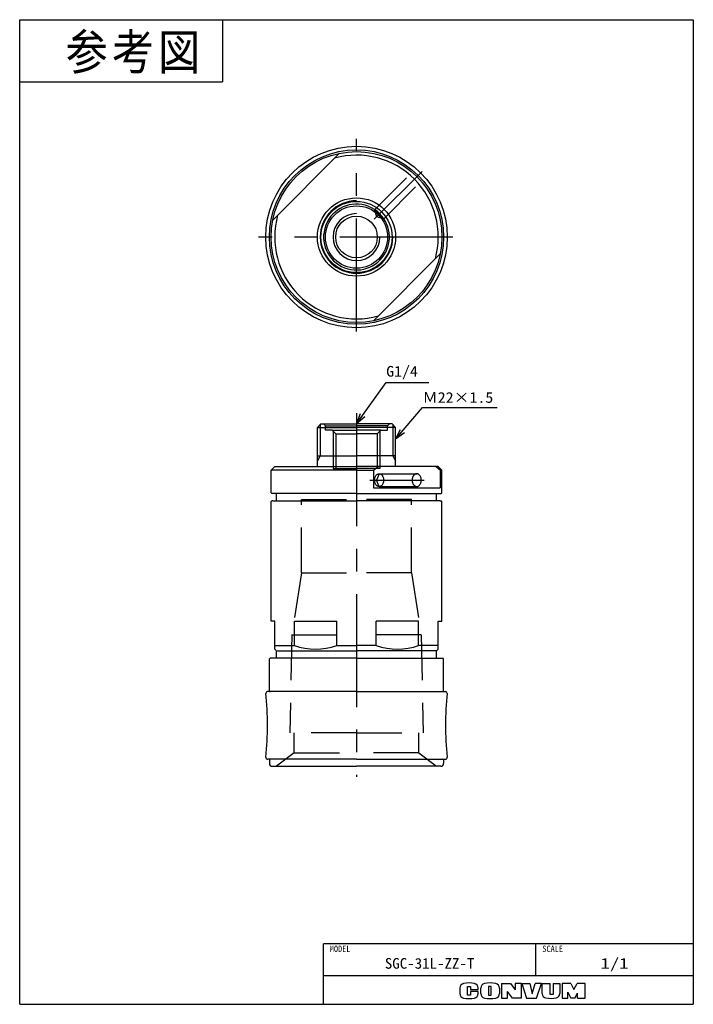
# Model space of a CAD drawing. Extents: x 0 to 189, y 0 to 277.
import ezdxf

# ---------------------------------------------------------------- set-up
doc = ezdxf.new("R2010")
doc.units = 0
doc.linetypes.add('CENTER', pattern=[50.8, 31.75, -6.35, 6.35, -6.35])
doc.linetypes.add('DASHED', pattern=[19.05, 12.7, -6.35])
doc.layers.get('0').update_dxf_attribs({"linetype": 'CONTINUOUS'})
doc.styles.add('MX_NOTE_STANDARD', font='txt.sh', dxfattribs={"bigfont": 'extfont'})
doc.dimstyles.new('MXDIMSTYLE', dxfattribs={"dimtxt": 3, "dimasz": 2.5, "dimexe": 1, "dimexo": 1, "dimgap": 1, "dimtad": 1, "dimdsep": 46, "dimtxsty": 'MX_NOTE_STANDARD', "dimblk1": 'OPEN30', "dimblk2": 'OPEN30', "dimsah": 1, "dimcen": 2.5, "dimadec": 0, "dimazin": 0, "dimtfac": 1, "dimtmove": 0, "dimatfit": 3, "dimldrblk": 'OPEN30', "dimfxl": 1, "dimtzin": 0, "dimarcsym": 0})

msp = doc.modelspace()

# ---------------------------------------------------------------- linework, layer by layer
at = {"color": 150, "linetype": 'CONTINUOUS'}
for p, q in [((0, 0), (0, 276.624973)), ((0, 276.624973), (189.357336, 276.624973)), ((57, 276.624973), (57, 259.124973)), ((189.357336, 276.624973), (189.357336, 0)), ((0, 259.124973), (57, 259.124973)), ((0, 0), (189.357336, 0))]:
    msp.add_line(p, q, dxfattribs=at)
at = {"color": 7, "linetype": 'CENTER'}
for p, q in [((94.678668, 189.0198), (94.678668, 243.116358)), ((113.116356, 234.00292), (99.66053, 220.547094)), ((121.734878, 215.565232), (67.152714, 215.565232)), ((94.678668, 166.066014), (94.678668, 63.866014)), ((98.470986, 147.266014), (113.659853, 147.266014))]:
    msp.add_line(p, q, dxfattribs=at)
at = {"color": 254, "linetype": 'CONTINUOUS'}
for p, q in [((89.917364, 239.088199), (71.155701, 220.326536)), ((118.201635, 210.803928), (99.439972, 192.042265)), ((83.678668, 162.066014), (84.678668, 163.066014)), ((83.678668, 151.066014), (83.678668, 162.066014)), ((83.678668, 162.066014), (94.678668, 162.066014)), ((84.678668, 163.066014), (94.678668, 163.066014)), ((84.678668, 163.066014), (94.678668, 163.066014)), ((104.678668, 163.066014), (94.678668, 163.066014)), ((104.678668, 163.066014), (94.678668, 163.066014)), ((105.678668, 162.066014), (94.678668, 162.066014)), ((105.678668, 162.066014), (104.678668, 163.066014)), ((105.678668, 151.066014), (105.678668, 162.066014)), ((83.678668, 154.066014), (94.678668, 154.066014)), ((105.678668, 154.066014), (94.678668, 154.066014)), ((71.678668, 151.066014), (70.678668, 150.066014)), ((70.678668, 143.666014), (70.678668, 150.066014)), ((94.678668, 150.066014), (70.678668, 150.066014)), ((71.678668, 151.066014), (94.678668, 151.066014)), ((117.678668, 151.066014), (94.678668, 151.066014)), ((94.678668, 150.066014), (99.439972, 150.066014)), ((99.439972, 150.066014), (100.789615, 151.066014)), ((99.439972, 150.066014), (99.439972, 145.066014)), ((118.201635, 150.066014), (116.851993, 151.066014)), ((117.678668, 151.066014), (118.678668, 150.066014)), ((118.201635, 150.066014), (118.201635, 145.066014)), ((118.678668, 150.066014), (118.201635, 150.066014)), ((118.678668, 143.666014), (118.678668, 150.066014)), ((99.439972, 145.066014), (118.201635, 145.066014)), ((70.878668, 143.466014), (70.678668, 143.666014)), ((70.878668, 141.466014), (70.678668, 141.266014)), ((70.678668, 107.666014), (70.678668, 141.266014)), ((94.678668, 143.466014), (70.878668, 143.466014)), ((71.178668, 141.466014), (70.878668, 141.466014)), ((71.178668, 141.466014), (94.678668, 141.466014)), ((72.178668, 141.466014), (72.178668, 143.466014)), ((94.678668, 143.466014), (118.478668, 143.466014)), ((118.178668, 141.466014), (94.678668, 141.466014)), ((117.178668, 141.466014), (117.178668, 143.466014)), ((118.178668, 141.466014), (118.478668, 141.466014)), ((118.478668, 143.466014), (118.678668, 143.666014)), ((118.478668, 141.466014), (118.678668, 141.266014)), ((118.678668, 107.666014), (118.678668, 141.266014)), ((71.678668, 107.666014), (70.678668, 107.666014)), ((71.678668, 99.766014), (71.678668, 107.666014)), ((77.241497, 107.666014), (89.115839, 107.666014)), ((77.241497, 100.766014), (77.241497, 107.666014)), ((89.115839, 100.766014), (89.115839, 107.666014)), ((100.241497, 100.766014), (100.241497, 107.666014)), ((112.115839, 107.666014), (100.241497, 107.666014)), ((112.115839, 100.766014), (112.115839, 107.666014)), ((117.678668, 107.666014), (118.678668, 107.666014)), ((117.678668, 99.766014), (117.678668, 107.666014)), ((71.678668, 100.766014), (77.241497, 100.766014)), ((71.678668, 99.766014), (72.178668, 99.266014)), ((89.115839, 100.766014), (94.678668, 100.766014)), ((100.241497, 100.766014), (94.678668, 100.766014)), ((117.678668, 100.766014), (112.115839, 100.766014)), ((117.678668, 99.766014), (117.178668, 99.266014)), ((70.378668, 97.266014), (70.178668, 97.066014)), ((70.178668, 88.066014), (70.178668, 97.066014)), ((94.678668, 97.266014), (70.378668, 97.266014)), ((72.178668, 97.266014), (72.178668, 99.266014)), ((72.178668, 99.266014), (94.678668, 99.266014)), ((117.178668, 99.266014), (94.678668, 99.266014)), ((94.678668, 97.266014), (118.978668, 97.266014)), ((117.178668, 97.266014), (117.178668, 99.266014)), ((118.978668, 97.266014), (119.178668, 97.066014)), ((119.178668, 88.066014), (119.178668, 97.066014)), ((94.678668, 87.866014), (69.678668, 87.866014)), ((70.678668, 87.866014), (70.378668, 87.866014)), ((94.678668, 87.866014), (119.678668, 87.866014)), ((118.678668, 87.866014), (118.978668, 87.866014)), ((94.678668, 68.866014), (69.678668, 68.866014)), ((70.178668, 68.666014), (70.178668, 67.666014)), ((70.678668, 68.866014), (70.378668, 68.866014)), ((70.978668, 66.866014), (94.678668, 66.866014)), ((94.678668, 68.866014), (119.678668, 68.866014)), ((118.378668, 66.866014), (94.678668, 66.866014)), ((118.678668, 68.866014), (118.978668, 68.866014)), ((119.178668, 68.666014), (119.178668, 67.666014))]:
    msp.add_line(p, q, dxfattribs=at)
at = {"color": 7, "linetype": 'DASHED'}
for p, q in [((99.769837, 223.201985), (110.328642, 233.76079)), ((102.315421, 220.656401), (112.874226, 231.215206)), ((99.769837, 223.201985), (101.042629, 221.929193)), ((99.769837, 223.201985), (100.307782, 221.194346)), ((102.315421, 220.656401), (101.042629, 221.929193)), ((102.315421, 220.656401), (100.307782, 221.194346)), ((85.428668, 163.066014), (85.928668, 162.566014)), ((85.928668, 161.266014), (85.928668, 162.566014)), ((85.928668, 162.566014), (94.678668, 162.566014)), ((87.828668, 161.266014), (85.928668, 161.266014)), ((87.828668, 161.266014), (88.828668, 160.266014)), ((87.828668, 161.266014), (94.678668, 161.266014)), ((88.078668, 161.066014), (88.078668, 150.563513)), ((88.078668, 161.016014), (88.078668, 150.563513)), ((103.428668, 162.566014), (94.678668, 162.566014)), ((101.528668, 161.266014), (94.678668, 161.266014)), ((101.528668, 161.266014), (100.528668, 160.266014)), ((101.278668, 161.066014), (101.278668, 150.563513)), ((101.278668, 161.016014), (101.278668, 150.563513)), ((101.528668, 161.266014), (103.428668, 161.266014)), ((103.928668, 163.066014), (103.428668, 162.566014)), ((103.428668, 161.266014), (103.428668, 162.566014)), ((88.828668, 160.266014), (88.828668, 150.563513)), ((88.828668, 160.266014), (94.678668, 160.266014)), ((100.528668, 160.266014), (94.678668, 160.266014)), ((100.528668, 160.266014), (100.528668, 150.563513)), ((88.078668, 150.563513), (94.678668, 150.563513)), ((101.278668, 150.563513), (94.678668, 150.563513)), ((101.042629, 149.066014), (100.307782, 147.266014)), ((101.042629, 145.466014), (100.307782, 147.266014)), ((101.042629, 149.066014), (111.649231, 149.066014)), ((101.042629, 145.466014), (111.649231, 145.466014)), ((79.178668, 121.266014), (79.178668, 141.866014)), ((79.178668, 141.866014), (94.678668, 141.866014)), ((110.178668, 141.866014), (94.678668, 141.866014)), ((110.178668, 121.266014), (110.178668, 141.866014)), ((79.178668, 121.266014), (76.478668, 103.766013)), ((79.178668, 121.266014), (94.678668, 121.266014)), ((110.178668, 121.266014), (94.678668, 121.266014)), ((110.178668, 121.266014), (112.878668, 103.766013)), ((76.603534, 105.228148), (76.603562, 105.229743)), ((112.753802, 105.228148), (112.753775, 105.229743)), ((76.478668, 103.766013), (75.928668, 76.266014)), ((76.478668, 103.766013), (94.678668, 103.766013)), ((76.483126, 104.028148), (76.483153, 104.029743)), ((112.878668, 103.766013), (94.678668, 103.766013)), ((112.87421, 104.028148), (112.874183, 104.029743)), ((112.878668, 103.766013), (113.428668, 76.266014)), ((94.678668, 76.266014), (75.917444, 76.266014)), ((77.178668, 70.666014), (77.178668, 76.266014)), ((94.678668, 76.266014), (113.439893, 76.266014)), ((112.178668, 70.666014), (112.178668, 76.266014)), ((77.178668, 70.666014), (72.178668, 66.866014)), ((77.178668, 70.666014), (94.678668, 70.666014)), ((112.178668, 70.666014), (94.678668, 70.666014)), ((112.178668, 70.666014), (117.178668, 66.866014))]:
    msp.add_line(p, q, dxfattribs=at)
at = {"color": 7, "linetype": 'CONTINUOUS'}
for p, q in [((84.490668, 162.878014), (84.490668, 154.066014)), ((104.866668, 162.878014), (104.866668, 154.066014)), ((84.490668, 154.066014), (83.678668, 152.659588)), ((104.866668, 154.066014), (105.678668, 152.659588))]:
    msp.add_line(p, q, dxfattribs=at)
at = {"color": 255, "linetype": 'CONTINUOUS'}
for p, q in [((189.357336, 17), (85.357336, 17)), ((85.357336, 0), (85.357336, 17)), ((145.106338, 8), (145.106338, 17)), ((189.357336, 8), (85.357336, 8))]:
    msp.add_line(p, q, dxfattribs=at)
at = {"color": 220, "linetype": 'CONTINUOUS'}
for p, q in [((135.457336, 5.891946), (135.457336, 1.711946)), ((135.457336, 5.891946), (137.957336, 5.891946)), ((137.957336, 5.891946), (139.257336, 4.080613)), ((140.957336, 5.891946), (139.257336, 5.891946)), ((139.257336, 5.891946), (139.257336, 4.080613)), ((140.957336, 5.891946), (140.957336, 1.711946)), ((141.137336, 5.891946), (142.507336, 1.711946)), ((141.137336, 5.891946), (143.387336, 5.891946)), ((143.387336, 5.891946), (144.057336, 2.911946)), ((144.057336, 2.911946), (144.857336, 5.891946)), ((146.657336, 5.891946), (144.857336, 5.891946)), ((145.257336, 1.711946), (146.657336, 5.891946)), ((146.907336, 2.962978), (146.907336, 5.891946)), ((146.907336, 5.891946), (149.157336, 5.891946)), ((149.157336, 2.711946), (149.157336, 5.891946)), ((149.937336, 5.891946), (151.807336, 5.891946)), ((149.937336, 5.891946), (149.937336, 2.711946)), ((151.807336, 5.891946), (151.807336, 3.011886)), ((152.487336, 5.891946), (152.487336, 1.711946)), ((154.957336, 5.891946), (152.487336, 5.891946)), ((154.957336, 5.891946), (155.777336, 4.191946)), ((155.777336, 4.191946), (156.717336, 5.891946)), ((158.957336, 5.891946), (156.717336, 5.891946)), ((158.957336, 1.711946), (158.957336, 5.891946)), ((123.757336, 4.584631), (123.757336, 3.019261)), ((125.907336, 5.041946), (126.757336, 5.041946)), ((125.907336, 2.591946), (125.907336, 5.041946)), ((126.757336, 5.041946), (126.757336, 4.161946)), ((126.757336, 4.161946), (128.857336, 4.161946)), ((128.857336, 3.591946), (126.757336, 3.591946)), ((126.757336, 3.591946), (126.757336, 2.591946)), ((128.857336, 4.161946), (128.857336, 4.584631)), ((128.857336, 3.019261), (128.857336, 3.591946)), ((129.607336, 3.033004), (129.607336, 4.570888)), ((132.557336, 5.041946), (131.807336, 5.041946)), ((131.807336, 5.041946), (131.807336, 2.591946)), ((132.557336, 2.591946), (132.557336, 5.041946)), ((134.837336, 4.570888), (134.837336, 3.033004)), ((138.537336, 1.711946), (137.137336, 3.611946)), ((137.137336, 1.711946), (137.137336, 3.611946)), ((154.047336, 3.366492), (154.957336, 1.711946)), ((154.047336, 1.711946), (154.047336, 3.366492)), ((156.057336, 1.711946), (156.807336, 3.161946)), ((156.807336, 1.711946), (156.807336, 3.161946)), ((126.757336, 2.591946), (125.907336, 2.591946)), ((131.807336, 2.591946), (132.557336, 2.591946)), ((135.457336, 1.711946), (137.137336, 1.711946)), ((140.957336, 1.711946), (138.537336, 1.711946)), ((142.507336, 1.711946), (145.257336, 1.711946)), ((149.937336, 2.711946), (149.157336, 2.711946)), ((152.487336, 1.711946), (154.077336, 1.711946)), ((156.057336, 1.711946), (154.957336, 1.711946)), ((156.807336, 1.711946), (158.957336, 1.711946))]:
    msp.add_line(p, q, dxfattribs=at)
at = {"color": 254, "linetype": 'CONTINUOUS'}
for radius in [25.5, 24.5, 24, 11, 10, 8.75, 5.85]:
    msp.add_circle((94.678668, 215.565232), radius, dxfattribs=at)
for centre, radius, start, end in [((94.678668, 215.565232), 23, 344.591846, 105.408154), ((94.678668, 215.565232), 9.25, 69.159073, 68.664117), ((94.678668, 215.565232), 23, 164.591846, 285.408154), ((83.178668, 117.891014), 18.125, 250.878767, 289.121233), ((106.178668, 117.891014), 18.125, 250.878767, 289.121233), ((69.678668, 87.366014), 0.5, 90, 180), ((-11.321525, 78.379902), 81.000193, 353.650119, 6.369469), ((70.378668, 88.066014), 0.2, 180, 270), ((118.978668, 88.066014), 0.2, 270, 0), ((119.678668, 87.366014), 0.5, 0, 90), ((200.678861, 78.379902), 81.000193, 173.630531, 186.349881), ((69.678668, 69.366014), 0.5, 173.650119, 270), ((119.678668, 69.366014), 0.5, 270, 6.349881), ((70.378668, 68.666014), 0.2, 90, 180), ((70.978668, 67.666014), 0.8, 180, 270), ((118.378668, 67.666014), 0.8, 270, 0), ((118.978668, 68.666014), 0.2, 0, 90)]:
    msp.add_arc(centre, radius, start, end, dxfattribs=at)
at = {"color": 7, "linetype": 'CONTINUOUS'}
for radius in [10.188, 6.6]:
    msp.add_arc((94.678668, 215.565232), radius, 90, 0, dxfattribs=at)
at = {"color": 220, "linetype": 'CONTINUOUS'}
for centre, radius, start, end in [((125.057336, 4.584631), 1.3, 101.631293, 180), ((126.307336, -1.488054), 7.5, 78.368707, 101.631293), ((127.557336, 4.584631), 1.3, 0, 78.368707), ((130.907336, 4.570888), 1.3, 102.245257, 180), ((132.222336, -1.488054), 7.5, 77.754743, 102.245257), ((133.537336, 4.570888), 1.3, 0, 77.754743), ((125.057336, 3.019261), 1.3, 180, 258.368707), ((127.557336, 3.019261), 1.3, 281.631293, 0), ((130.907336, 3.033004), 1.3, 180, 257.754743), ((133.537336, 3.033004), 1.3, 282.245257, 0), ((148.107336, 2.962978), 1.2, 180, 259.765703), ((150.607336, 3.011886), 1.2, 282.475783, 0), ((126.307336, 9.091946), 7.5, 258.368707, 281.631293), ((132.222336, 9.091946), 7.5, 257.754743, 282.245257), ((149.235565, 9.211946), 7.55, 259.765703, 282.475783)]:
    msp.add_arc(centre, radius, start, end, dxfattribs=at)
at = {"color": 7, "linetype": 'DASHED'}
msp.add_ellipse((101.042629, 147.266014), major_axis=(0, 1.8), ratio=0.707107, dxfattribs=at)
for ratio, start_param, end_param in [(0.733661, 0, 3.1415932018), (0.680553, 3.1415926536, 0)]:
    msp.add_ellipse((111.649231, 147.266014), major_axis=(0, 1.8), ratio=ratio, start_param=start_param, end_param=end_param, dxfattribs=at)

# ---------------------------------------------------------------- texts
at = {"color": 255, "linetype": 'CONTINUOUS', "insert": (12.893496, 272.552331), "char_height": 10, "attachment_point": 1, "line_spacing_factor": 0.72}
msp.add_mtext('\\T1.095445;\\W0.912871;\\A1;参考図', dxfattribs=at)
at = {"color": 7, "linetype": 'CONTINUOUS', "char_height": 3, "attachment_point": 4, "line_spacing_factor": 0.72}
for s, insert in [('\\W1.090909;\\A1;G1/4', (103.027715, 177.474193)), ('\\W1.093750;\\A1;Ｍ22×1.5', (113.24111, 170.46409))]:
    msp.add_mtext(s, dxfattribs=dict(at, insert=insert))
at = {"color": 140, "linetype": 'CONTINUOUS', "attachment_point": 2}
for s, insert, char_height, line_spacing_factor in [('\\W0.944444;\\A1;MODEL', (90.069885, 16.495431), 1.8, 0.6), ('\\W0.944444;\\A1;SCALE', (149.818887, 16.495431), 1.8, 0.6), ('\\W1.028571;\\A1;SGC-31L-ZZ-T', (115.231837, 13), 3, 0.72), ('\\W1.285714;\\A1;1/1', (167.231837, 13), 3, 0.72)]:
    msp.add_mtext(s, dxfattribs=dict(at, insert=insert, char_height=char_height, line_spacing_factor=line_spacing_factor))

# ---------------------------------------------------------------- leaders
at = {"color": 7, "linetype": 'CONTINUOUS'}
for points in [[(94.678668, 163.066014), (103.027715, 174.674193), (115.027715, 174.674193)], [(105.678668, 158.739512), (113.24111, 167.66409), (134.24111, 167.66409)]]:
    msp.add_leader(points, dimstyle='MXDIMSTYLE', override={"dimasz": 3}, dxfattribs=at)

doc.saveas('drawing.dxf')
